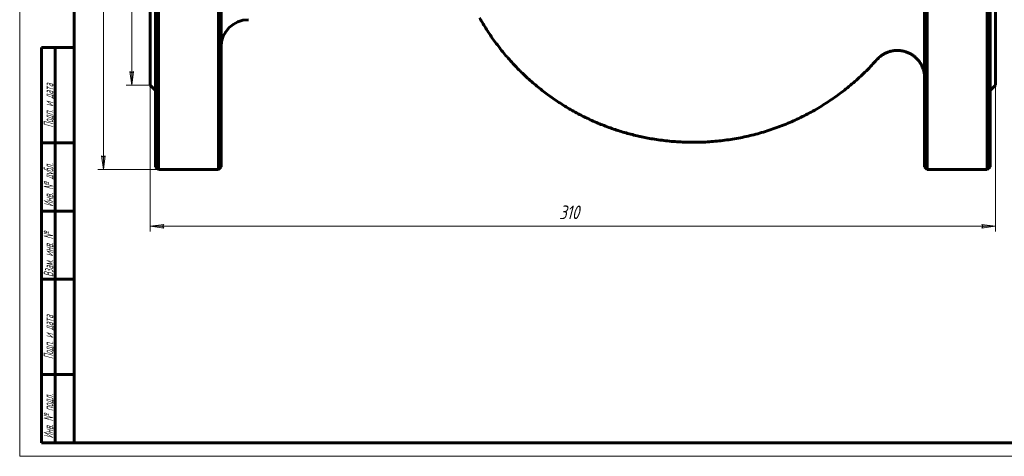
# Model space of a CAD drawing. Header units: millimetres. Extents: x 0 to 594, y 0 to 420.
# Tile 1 of 4: x 0 to 361, y 0 to 160. Entities that reach past the tile are written whole.
import ezdxf

# ---------------------------------------------------------------- set-up
doc = ezdxf.new("R2010")
doc.units = ezdxf.units.MM
doc.linetypes.add('K5LT_BASIC', pattern=[0])
doc.linetypes.add('K5LT_THIN', pattern=[0])
doc.layers.add('Системный слой', color=7, linetype='Continuous')
doc.layers.add('Системный слой (1)', color=251, linetype='Continuous', true_color=0x6c6c6c)
doc.styles.add('KDIMTEXTSTYLE', font='GOST_AU.SHX', dxfattribs={"width": 0.96, "oblique": 15, "height": 5})
doc.styles.add('KTEXTSTYLE', font='GOST_AU.SHX', dxfattribs={"width": 0.56, "height": 5})
doc.dimstyles.new('KDIMSTYLE (1.00)', dxfattribs={"dimtxt": 5, "dimasz": 1, "dimexe": 2, "dimexo": 0, "dimgap": 1, "dimtad": 1, "dimtxsty": 'KDIMTEXTSTYLE', "dimsah": 1, "dimcen": 0, "dimdle": 1, "dimadec": 0, "dimazin": 0, "dimtfac": 0.667, "dimtmove": 0, "dimatfit": 3, "dimfxl": 1, "dimtvp": 1, "dimtolj": 1, "dimtzin": 0, "dimarcsym": 0})

# ---------------------------------------------------------------- blocks, each defined once
blk = doc.blocks.new('U13')
at = {"layer": 'Системный слой (1)', "color": 143, "linetype": 'K5LT_BASIC', "lineweight": 60, "true_color": 0x33acca}
for p, q in [((73.86, 205.23), (73.86, 304.23)), ((73.86, 106.23), (73.86, 205.23))]:
    blk.add_line(p, q, dxfattribs=at)
blk = doc.blocks.new('U14')
at = {"layer": 'Системный слой (1)', "color": 143, "linetype": 'K5LT_BASIC', "lineweight": 60, "true_color": 0x33acca}
for p, q in [((49.86, 304.23), (49.86, 205.23)), ((49.86, 205.23), (49.86, 106.23))]:
    blk.add_line(p, q, dxfattribs=at)
blk = doc.blocks.new('U16')
at = {"layer": 'Системный слой (1)', "color": 143, "linetype": 'K5LT_BASIC', "lineweight": 60, "true_color": 0x33acca}
for p, q in [((47.86, 205.23), (47.86, 274.23)), ((47.86, 136.23), (47.86, 205.23))]:
    blk.add_line(p, q, dxfattribs=at)
blk = doc.blocks.new('U17')
at = {"layer": 'Системный слой (1)', "color": 143, "linetype": 'K5LT_BASIC', "lineweight": 60, "true_color": 0x33acca}
for p, q in [((331.86, 205.23), (331.86, 304.23)), ((331.86, 106.23), (331.86, 205.23))]:
    blk.add_line(p, q, dxfattribs=at)
blk = doc.blocks.new('U22')
at = {"layer": 'Системный слой (1)', "color": 143, "linetype": 'K5LT_BASIC', "lineweight": 60, "true_color": 0x33acca}
for p, q in [((357.86, 205.23), (357.86, 274.23)), ((357.86, 136.23), (357.86, 205.23))]:
    blk.add_line(p, q, dxfattribs=at)
blk = doc.blocks.new('U24')
at = {"layer": 'Системный слой (1)', "color": 143, "linetype": 'K5LT_BASIC', "lineweight": 60, "true_color": 0x33acca}
for p, q in [((355.86, 304.23), (355.86, 205.23)), ((355.86, 205.23), (355.86, 106.23))]:
    blk.add_line(p, q, dxfattribs=at)
blk = doc.blocks.new('D4')
at = {"layer": 'Системный слой (1)'}
for points in [[(31.35, 300.23), (30.7, 305.23), (30.04, 300.23), (30.7, 300.73)], [(30.7, 105.23), (31.35, 110.23), (30.7, 109.73), (30.04, 110.23)]]:
    blk.add_hatch(color=7, dxfattribs=at).paths.add_polyline_path(points)
at = {"layer": 'Системный слой (1)', "color": 7, "linetype": 'K5LT_THIN', "lineweight": 18, "true_color": 0xffffff}
for p, q in [((50.86, 305.23), (28.7, 305.23)), ((30.04, 300.23), (30.7, 305.23)), ((30.7, 305.23), (31.35, 300.23)), ((30.7, 300.73), (30.04, 300.23)), ((31.35, 300.23), (30.7, 300.73)), ((30.7, 105.23), (30.04, 110.23)), ((30.04, 110.23), (30.7, 109.73)), ((30.7, 109.73), (31.35, 110.23)), ((31.35, 110.23), (30.7, 105.23)), ((50.86, 105.23), (28.7, 105.23))]:
    blk.add_line(p, q, dxfattribs=at)
blk.add_wipeout([(29.7, 197.9), (22.31, 197.9), (22.31, 211.97), (29.7, 211.97)]).dxf.layer = 'Системный слой (1)'
blk.add_line((30.7, 105.23), (30.7, 305.23), dxfattribs=at)
at = {"layer": 'Системный слой (1)', "color": 7, "char_height": 5, "attachment_point": 1, "rotation": 90, "style": 'KTEXTSTYLE'}
for s, insert in [('\\H5.0;\\W1.000;\\Q15;\\Q15;\\W0.960;200', (23.11, 201.21)), ('\\H5.0;\\W1.000;\\Q15;\\Q15;\\W0.960;∅', (23.11, 197.9))]:
    blk.add_mtext(s, dxfattribs=dict(at, insert=insert))
blk = doc.blocks.new('KDIMARROW_01')
at = {"layer": 'Системный слой'}
blk.add_hatch(color=0, dxfattribs=at).paths.add_polyline_path([(0, 0), (-5, 0.66), (-4.5, 0), (-5, -0.66)])
at = {"layer": 'Системный слой', "color": 0, "linetype": 'K5LT_THIN', "lineweight": 18}
for p, q in [((-4.5, 0), (-5, 0.66)), ((-5, 0.66), (0, 0)), ((0, 0), (-5, -0.66)), ((-5, -0.66), (-4.5, 0))]:
    blk.add_line(p, q, dxfattribs=at)
at = {"layer": 'Системный слой (1)', "color": 0, "linetype": 'K5LT_THIN', "lineweight": 18}
blk.add_line((480.14, 205.23), (479.14, 205.23), dxfattribs=at)
blk = doc.blocks.new('D5')
at = {"layer": 'Системный слой (1)'}
for points in [[(41.75, 269.23), (41.09, 274.23), (40.44, 269.23), (41.09, 269.73)], [(41.09, 136.23), (41.75, 141.23), (41.09, 140.73), (40.44, 141.23)]]:
    blk.add_hatch(color=7, dxfattribs=at).paths.add_polyline_path(points)
at = {"layer": 'Системный слой (1)', "color": 7, "linetype": 'K5LT_THIN', "lineweight": 18, "true_color": 0xffffff}
for p, q in [((47.86, 274.23), (39.09, 274.23)), ((40.44, 269.23), (41.09, 274.23)), ((41.09, 274.23), (41.75, 269.23)), ((41.09, 269.73), (40.44, 269.23)), ((41.75, 269.23), (41.09, 269.73)), ((41.09, 136.23), (40.44, 141.23)), ((40.44, 141.23), (41.09, 140.73)), ((41.09, 140.73), (41.75, 141.23)), ((41.75, 141.23), (41.09, 136.23)), ((47.86, 136.23), (39.09, 136.23))]:
    blk.add_line(p, q, dxfattribs=at)
blk.add_wipeout([(40.09, 198.56), (32.71, 198.56), (32.71, 211.36), (40.09, 211.36)]).dxf.layer = 'Системный слой (1)'
blk.add_line((41.09, 136.23), (41.09, 274.23), dxfattribs=at)
at = {"layer": 'Системный слой (1)', "color": 7, "char_height": 5, "attachment_point": 1, "rotation": 90, "style": 'KTEXTSTYLE'}
for s, insert in [('\\H5.0;\\W1.000;\\Q15;\\Q15;\\W0.960;138', (33.51, 201.87)), ('\\H5.0;\\W1.000;\\Q15;\\Q15;\\W0.960;∅', (33.51, 198.56))]:
    blk.add_mtext(s, dxfattribs=dict(at, insert=insert))
blk = doc.blocks.new('D6')
at = {"layer": 'Системный слой (1)'}
for points in [[(47.86, 84.44), (52.86, 85.1), (52.36, 84.44), (52.86, 83.78)], [(352.86, 83.78), (357.86, 84.44), (352.86, 85.1), (353.36, 84.44)]]:
    blk.add_hatch(color=7, dxfattribs=at).paths.add_polyline_path(points)
at = {"layer": 'Системный слой (1)', "color": 7, "linetype": 'K5LT_THIN', "lineweight": 18, "true_color": 0xffffff}
for p, q in [((47.86, 136.23), (47.86, 82.44)), ((357.86, 136.23), (357.86, 82.44)), ((47.86, 84.44), (52.86, 85.1)), ((52.86, 83.78), (47.86, 84.44)), ((52.86, 85.1), (52.36, 84.44)), ((52.36, 84.44), (52.86, 83.78)), ((353.36, 84.44), (352.86, 85.1)), ((352.86, 85.1), (357.86, 84.44)), ((357.86, 84.44), (352.86, 83.78)), ((352.86, 83.78), (353.36, 84.44))]:
    blk.add_line(p, q, dxfattribs=at)
blk.add_wipeout([(197.85, 85.44), (197.85, 92.82), (207.47, 92.82), (207.47, 85.44)]).dxf.layer = 'Системный слой (1)'
blk.add_line((47.86, 84.44), (357.86, 84.44), dxfattribs=at)
at = {"layer": 'Системный слой (1)', "color": 7, "insert": (197.85, 92.03), "char_height": 5, "attachment_point": 1, "style": 'KTEXTSTYLE'}
blk.add_mtext('\\H5.0;\\W1.000;\\Q15;\\Q15;\\W0.960;310', dxfattribs=at)
blk = doc.blocks.new('U34')
at = {"color": 7, "linetype": 'K5LT_THIN', "lineweight": 18, "true_color": 0xffffff}
for p, q in [((0, 0), (0, 420)), ((594, 0), (0, 0))]:
    blk.add_line(p, q, dxfattribs=at)
at = {"color": 143, "linetype": 'K5LT_BASIC', "lineweight": 60, "true_color": 0x33acca}
for p, q in [((20, 5), (20, 415)), ((8, 5), (8, 150)), ((20, 150), (8, 150)), ((13, 5), (13, 150)), ((20, 115), (8, 115)), ((20, 90), (8, 90)), ((20, 65), (8, 65)), ((20, 30), (8, 30)), ((20, 5), (8, 5)), ((589, 5), (20, 5))]:
    blk.add_line(p, q, dxfattribs=at)
at = {"color": 7, "char_height": 3.5, "attachment_point": 1, "rotation": 90, "style": 'KTEXTSTYLE'}
for s, insert in [('\\H5.0;\\W1.000;\\Q15;\\Q15;\\W0.560;\\H3.50;Подп. и дата', (8.82, 120.66)), ('\\H5.0;\\W1.000;\\Q15;\\Q15;\\W0.560;\\H3.50;Инв. № дубл.', (8.82, 91.57)), ('\\H5.0;\\W1.000;\\Q15;\\Q15;\\W0.560;\\H3.50;Взам. инв. №', (8.82, 65.8)), ('\\H5.0;\\W1.000;\\Q15;\\Q15;\\W0.560;\\H3.50;Подп. и дата', (8.82, 35.66)), ('\\H5.0;\\W1.000;\\Q15;\\Q15;\\W0.560;\\H3.50;Инв. № подл.', (8.82, 6.57))]:
    blk.add_mtext(s, dxfattribs=dict(at, insert=insert))

msp = doc.modelspace()

# ---------------------------------------------------------------- linework, layer by layer
at = {"layer": 'Системный слой (1)', "color": 143, "linetype": 'K5LT_BASIC', "lineweight": 60, "true_color": 0x33acca}
for p, q in [((50.858, 105.228), (50.858, 205.228)), ((72.858, 205.228), (72.858, 105.228)), ((332.858, 205.228), (332.858, 105.228)), ((354.858, 105.228), (354.858, 205.228)), ((47.858, 136.228), (49.858, 134.228)), ((357.858, 136.228), (355.858, 134.228)), ((49.858, 106.228), (50.858, 105.228)), ((72.858, 105.228), (50.858, 105.228)), ((73.858, 106.228), (72.858, 105.228)), ((331.858, 106.228), (332.858, 105.228)), ((354.858, 105.228), (332.858, 105.228)), ((355.858, 106.228), (354.858, 105.228))]:
    msp.add_line(p, q, dxfattribs=at)
msp.add_arc((83.858, 150.228), 10, 90, 180, dxfattribs=at)
msp.add_rational_spline([(168.656, 160.896), (189.866, 123.422), (232.354, 116.424), (281.414, 108.343), (314.37, 145.573)], [0.802287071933, 0.747739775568, 0.856426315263, 0.733342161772, 0.819603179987], degree=2, knots=[0.1245307, 0.1245307, 0.1245307, 0.5, 0.5, 0.9252074, 0.9252074, 0.9252074], dxfattribs=at)
msp.add_open_spline([(314.37, 145.573), (314.373, 145.576), (314.375, 145.579), (314.381, 145.585), (314.385, 145.589), (314.394, 145.6), (314.401, 145.607), (314.419, 145.628), (314.431, 145.641), (314.467, 145.681), (314.49, 145.707), (314.561, 145.783), (314.608, 145.833), (314.749, 145.979), (314.844, 146.073), (315.13, 146.346), (315.327, 146.519), (315.873, 146.963), (316.235, 147.22), (316.997, 147.689), (317.397, 147.899), (318.219, 148.266), (318.642, 148.421), (319.495, 148.672), (319.926, 148.767), (320.782, 148.897), (321.207, 148.933), (322.074, 148.95), (322.515, 148.93), (323.401, 148.831), (323.845, 148.751), (324.72, 148.535), (325.15, 148.397), (325.981, 148.069), (326.381, 147.879), (327.138, 147.454), (327.494, 147.221), (328.134, 146.742), (328.42, 146.5), (329.018, 145.938), (329.324, 145.61), (329.891, 144.913), (330.154, 144.544), (330.624, 143.779), (330.833, 143.382), (331.18, 142.599), (331.322, 142.214), (331.56, 141.418), (331.655, 141.007), (331.794, 140.164), (331.837, 139.732), (331.856, 139.182), (331.858, 139.063), (331.858, 138.945)], degree=3, knots=[0, 0, 0, 0, 0.008551, 0.008551, 0.0213776, 0.0213776, 0.0448929, 0.0448929, 0.0897859, 0.0897859, 0.177434, 0.177434, 0.3484548, 0.3484548, 0.6819452, 0.6819452, 1.3318242, 1.3318242, 2.4336675, 2.4336675, 3.5524834, 3.5524834, 4.6678096, 4.6678096, 5.7592859, 5.7592859, 6.8165947, 6.8165947, 7.9114707, 7.9114707, 9.028643, 9.028643, 10.1477176, 10.1477176, 11.2451942, 11.2451942, 12.3004453, 12.3004453, 13.2292092, 13.2292092, 14.3384432, 14.3384432, 15.4590801, 15.4590801, 16.5696042, 16.5696042, 17.5848328, 17.5848328, 18.6310254, 18.6310254, 19.7054334, 19.7054334, 19.9994657, 19.9994657, 19.9994657, 19.9994657], dxfattribs=at)

# ---------------------------------------------------------------- block references
at = {"layer": 'Системный слой (1)'}
for name in ['U14', 'U13', 'U17', 'U24', 'U16', 'U22']:
    msp.add_blockref(name, (0, 0), dxfattribs=at)

# ---------------------------------------------------------------- next in the draw order: dimensions: what is measured, and where the dimension line sits
at = {"layer": 'Системный слой (1)', "color": 7}
dim = msp.add_linear_dim(base=(30.697, 105.228), p1=(50.858, 305.228), p2=(50.858, 105.228), angle=90, dimstyle='KDIMSTYLE (1.00)', override={"dimexo": 0, "dimpost": '\\H5.0;\\W0.960;\\Q15;∅<>', "dimblk1": 'KDIMARROW_01', "dimblk2": 'KDIMARROW_01', "dimse1": 0, "dimse2": 0, "dimclrt": 7, "dimtol": 1, "dimtp": 0, "dimtm": 0, "dimtdec": 5, "dimtolj": 1}, dxfattribs=at)
dim.commit()
dim.dimension.update_dxf_attribs({"geometry": 'D4', "text_midpoint": (30.697, 205.228), "dimtype": 160})

# ---------------------------------------------------------------- next in the draw order: dimensions: what is measured, and where the dimension line sits
dim = msp.add_linear_dim(base=(41.094, 136.228), p1=(47.858, 274.228), p2=(47.858, 136.228), angle=90, dimstyle='KDIMSTYLE (1.00)', override={"dimexo": 0, "dimpost": '\\H5.0;\\W0.960;\\Q15;∅<>', "dimblk1": 'KDIMARROW_01', "dimblk2": 'KDIMARROW_01', "dimse1": 0, "dimse2": 0, "dimclrt": 7, "dimtol": 1, "dimtp": 0, "dimtm": 0, "dimtdec": 5, "dimtolj": 1}, dxfattribs=at)
dim.commit()
dim.dimension.update_dxf_attribs({"geometry": 'D5', "text_midpoint": (41.094, 205.228), "dimtype": 160})

# ---------------------------------------------------------------- next in the draw order: dimensions: what is measured, and where the dimension line sits
dim = msp.add_linear_dim(base=(47.858, 84.44), p1=(357.858, 136.228), p2=(47.858, 136.228), dimstyle='KDIMSTYLE (1.00)', override={"dimexo": 0, "dimpost": '\\H5.0;\\W0.960;\\Q15;<>', "dimblk1": 'KDIMARROW_01', "dimblk2": 'KDIMARROW_01', "dimse1": 0, "dimse2": 0, "dimclrt": 7, "dimtol": 1, "dimtp": 0, "dimtm": 0, "dimtdec": 5, "dimtolj": 1}, dxfattribs=at)
dim.commit()
dim.dimension.update_dxf_attribs({"geometry": 'D6', "text_midpoint": (202.858, 84.44), "dimtype": 160})

# ---------------------------------------------------------------- next in the draw order: block references
msp.add_blockref('U34', (0, 0))

doc.saveas('drawing.dxf')
